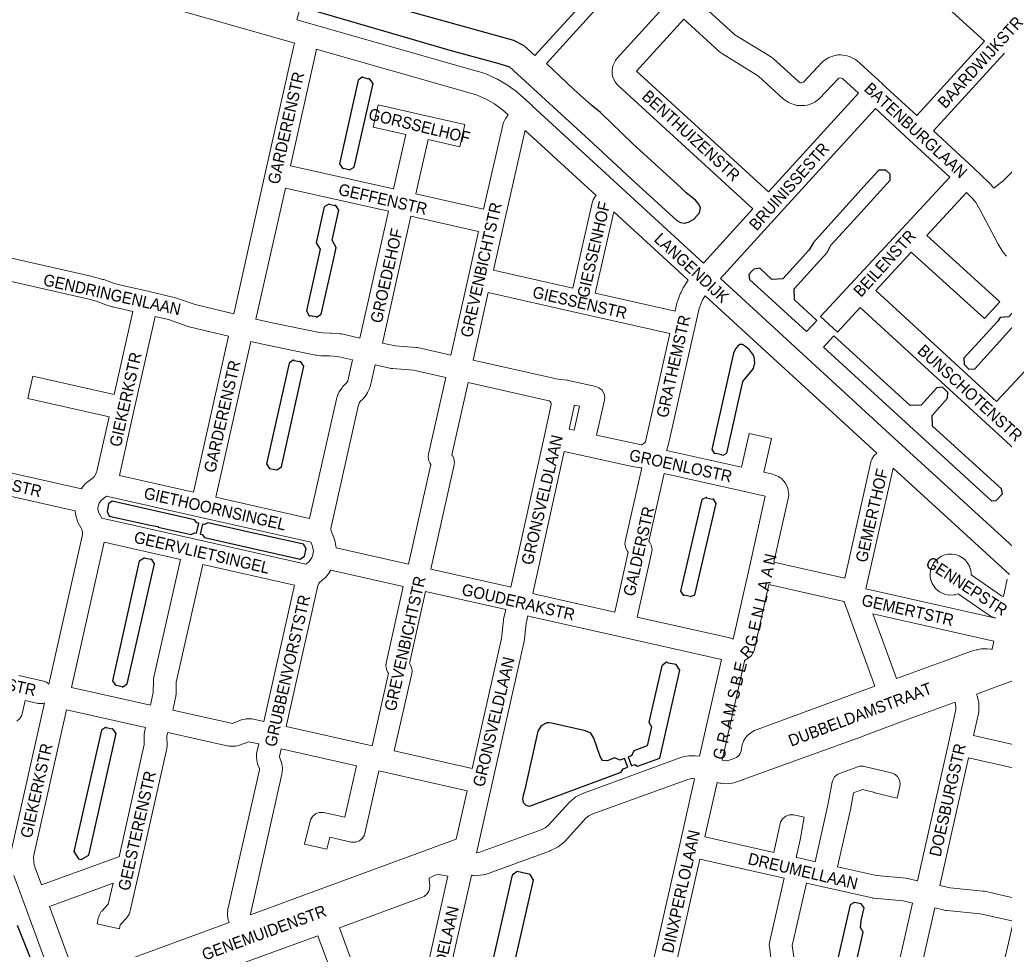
# Model space of a CAD drawing. Header units: metres. Extents: x 123817 to 142006, y 393105 to 406084.
# Tile 31 of 138: x 128655 to 129300, y 398911 to 399520. Entities that reach past the tile are written whole.
import ezdxf
from ezdxf.enums import TextEntityAlignment as Align

# ---------------------------------------------------------------- set-up
doc = ezdxf.new("R2010")
doc.units = ezdxf.units.M
doc.header["$MEASUREMENT"] = 0
doc.styles.add('Style-Arial', font='arial.ttf')

msp = doc.modelspace()

# ---------------------------------------------------------------- linework, layer by layer
at = {"color": 191, "linetype": 'Continuous', "lineweight": 0, "flags": 128}
for points in [[(128834.85, 399504.52), (128824.71, 399507.4), (128824.71, 399507.4), (128824.7, 399507.41), (128659.55, 399554.58)], [(128836.03, 399519.78), (128954.17, 399486.24), (128954.44, 399486.16), (128959.26, 399484.59), (128959.92, 399484.34), (128966.53, 399481.46), (128967.27, 399481.09), (128973.53, 399477.5), (128973.54, 399477.49), (128974.22, 399477.05), (128980.04, 399472.79), (128980.64, 399472.3), (128990.29, 399463.58), (128990.32, 399463.55), (128990.34, 399463.53), (129102.6, 399360.39)], [(128848.84, 399500.55), (128949.93, 399471.85), (128954.26, 399470.44), (128960.17, 399467.87), (128965.7, 399464.7), (128970.87, 399460.92), (128974.68, 399457.47)], [(128985.8, 399447.34), (129032.27, 399404.64)], [(129092.63, 399349.18), (129092, 399349.76), (129043.8, 399394.05)], [(129495.16, 399051.28), (129337.56, 399148.58), (129330.63, 399153.33), (129324.86, 399157.54), (129318.2, 399162.78), (129230.21, 399243.2), (129113.65, 399350.24)], [(129103.79, 399338.92), (129216.15, 399235.75)], [(129226.85, 399225.96), (129303.06, 399156.3)], [(128953.93, 398973.95), (128955.34, 398974.13), (128996.27, 398988.98), (128998.84, 398990.22), (129000.87, 398991.77), (129014.82, 399007.12), (129015.82, 399008.04), (129019, 399010.46), (129019.8, 399010.99), (129020.28, 399011.25), (129023.87, 399012.99), (129024.57, 399013.28), (129087.73, 399036.35), (129089, 399036.69), (129089.03, 399036.69), (129092.97, 399037.37), (129094.09, 399037.48), (129096.09, 399037.52), (129097.06, 399037.47), (129100, 399037.15)], [(129096.68, 399022.42), (129095.9, 399022.51), (129094.95, 399022.49), (129092.24, 399022.03), (129030.07, 398999.32), (129027.49, 398998.08), (129025.46, 398996.53), (129011.51, 398981.17), (129010.5, 398980.25), (129007.33, 398977.83), (129006.53, 398977.3), (129006.05, 398977.05), (129002.45, 398975.31), (129001.75, 398975.01), (128959.66, 398959.74), (128958.4, 398959.4), (128958.03, 398959.35), (128954.6, 398958.92), (128953.3, 398958.87), (128951.57, 398958.95), (128950.64, 398959.06), (128950.57, 398959.07)]]:
    msp.add_lwpolyline(points, dxfattribs=at)
at = {"color": 9, "linetype": 'Continuous', "lineweight": 0, "flags": 128}
for points in [[(129242.31, 399457.15), (129286.77, 399505.79), (129242, 399546.78)], [(129094.24, 399536.43), (129122.51, 399510.58), (129123.19, 399510.07), (129147.06, 399495.37), (129148.19, 399494.52), (129164.59, 399479.54), (129165.6, 399478.85), (129166.25, 399478.64), (129167.11, 399478.61), (129168.06, 399479.01), (129180.6, 399492.31), (129182.23, 399493.61), (129184.66, 399495.05), (129184.73, 399495.1), (129186.61, 399495.86), (129189.34, 399496.57), (129189.91, 399496.69), (129190.92, 399496.8), (129192.33, 399496.85), (129193.91, 399496.75), (129196.69, 399496.27), (129196.71, 399496.26), (129198.7, 399495.61), (129201.23, 399494.37), (129201.69, 399494.13), (129202.98, 399493.19), (129219.93, 399477.79), (129219.95, 399477.76), (129219.96, 399477.75), (129242.31, 399457.15)], [(128838.96, 399530.09), (128836.03, 399519.78)], [(129102.6, 399360.39), (129135.01, 399395.93), (129046.71, 399476.75), (129046.02, 399477.47), (129045.78, 399477.77), (129044.68, 399479.22), (129043.66, 399481.07), (129043.31, 399482.01), (129043.27, 399482.11), (129042.83, 399484.2), (129042.71, 399486.18), (129042.69, 399486.66), (129043, 399488.41), (129042.9, 399488.42), (129043.14, 399489.39), (129043.38, 399490.19), (129043.98, 399491.47), (129045, 399493.17), (129045.7, 399494.16), (129045.89, 399494.38), (129078.6, 399530.41)], [(129145.12, 399407.01), (129058.67, 399486.14), (129089.67, 399520.28), (129112.65, 399499.27), (129113.2, 399498.82), (129114.44, 399497.88), (129115.02, 399497.48), (129138.6, 399482.97), (129154.87, 399468.11), (129155.7, 399467.45), (129158.03, 399465.86), (129158.5, 399465.56), (129159.92, 399464.93), (129162.6, 399464.05), (129163.63, 399463.79), (129164.69, 399463.69), (129167.5, 399463.59), (129169.05, 399463.7), (129169.09, 399463.71), (129170.48, 399463.96), (129172.01, 399464.41), (129174.61, 399465.48), (129175.5, 399465.92), (129176, 399466.24), (129177.17, 399467.04), (129178.37, 399468.07), (129190.79, 399481.25), (129191.39, 399481.6), (129192.22, 399481.82), (129193.07, 399481.67), (129193.68, 399481.37), (129204.27, 399471.75), (129145.12, 399407.01)], [(128834.85, 399504.52), (128834.36, 399503.67), (128834.08, 399502.73), (128815.64, 399420.16), (128794.74, 399327.17), (128769.48, 399333.15), (128756.62, 399337.67), (128755.82, 399337.91), (128739.37, 399341.7), (128739.35, 399341.7), (128739.35, 399341.7), (128719.05, 399346.31), (128715.92, 399347.21), (128709.67, 399349.53), (128709.02, 399349.74), (128702.65, 399351.48), (128702.33, 399351.56), (128621.85, 399369.84), (128621.85, 399369.84), (128621.85, 399369.84), (128612.53, 399371.96)], [(128848.84, 399500.55), (128848.72, 399499.47), (128831.91, 399424.2), (128899.52, 399408.97), (128907.52, 399444.66), (128886.18, 399449.48), (128889.48, 399464.12), (128918.13, 399457.64), (128918.13, 399457.64), (128946.14, 399451.31), (128942.84, 399436.68), (128922.15, 399441.35), (128914.15, 399405.68), (128958.55, 399395.68), (128971.03, 399450.87), (128971.3, 399451.78), (128971.64, 399452.56), (128972.9, 399455.09), (128973.86, 399456.56), (128974.04, 399456.76), (128974.68, 399457.47)], [(129299.92, 399497.95), (129299.71, 399497.71), (129253.34, 399446.98), (129279.63, 399422.74), (129279.67, 399422.69), (129279.7, 399422.68), (129289.87, 399413.07), (129290.46, 399412.44), (129290.64, 399412.21), (129292.81, 399409.42)], [(129113.65, 399350.24), (129151.13, 399391.35), (129215.34, 399461.62), (129237.68, 399441.02), (129263.94, 399416.8), (129232.77, 399383.11), (129232.77, 399383.11), (129232.77, 399383.11), (129199.36, 399347), (129179.36, 399325.38), (129190.37, 399315.19), (129205.3, 399331.33), (129289.97, 399253.54), (129317.78, 399227.99)], [(129292.81, 399409.42), (129298.94, 399414.29), (129349.76, 399464.49)], [(129032.27, 399404.64), (129031.53, 399404.02), (129030.23, 399401.76), (129029.96, 399400.86), (129017.07, 399343.92), (128964.9, 399355.69), (128971.52, 399385.06), (128985.47, 399446.68), (128985.8, 399447.34)], [(128877.51, 399311.23), (128865.43, 399313.92), (128865.1, 399313.99), (128864.38, 399314.08), (128858.74, 399314.52), (128858.24, 399314.54), (128853.17, 399314.6), (128851.07, 399314.84), (128819.92, 399321.21), (128809.34, 399323.71), (128828.63, 399409.56), (128896.23, 399394.34), (128877.51, 399311.23)], [(129301.06, 399364.89), (129299.27, 399367.2), (129298.83, 399367.83), (129295.76, 399372.79), (129295.5, 399373.23), (129283.72, 399395.46), (129281.12, 399400.01), (129279.14, 399402.56), (129274.91, 399406.57), (129248.93, 399378.49), (129296.77, 399335.08), (129286.69, 399323.97), (129238.74, 399367.47), (129215.48, 399342.34), (129294.63, 399269.63)], [(128937.01, 399300.14), (128948.62, 399351.67), (128955.24, 399381.05), (128910.86, 399391.04), (128892.16, 399307.99), (128900.55, 399306.15), (128914.2, 399305.16), (128914.96, 399305.06), (128915.29, 399304.99), (128937.01, 399300.14)], [(129043.8, 399394.05), (129031.7, 399340.61), (129083.96, 399328.82), (129085.23, 399334.35), (129085.49, 399335.24), (129085.5, 399335.25), (129087.32, 399340.21), (129087.65, 399340.99), (129088.84, 399343.36), (129089.26, 399344.1), (129092.15, 399348.53), (129092.63, 399349.18)], [(128694.93, 399212.46), (128695.67, 399213.57), (128696.15, 399214.21), (128696.49, 399214.58), (128697.68, 399215.83), (128698.46, 399216.54), (128702.84, 399219.97), (128703.48, 399220.65), (128703.85, 399221.14), (128704.8, 399223.06), (128705.07, 399223.98), (128713.12, 399259.61), (128659.77, 399271.56), (128663.05, 399286.2), (128716.42, 399274.24), (128728.72, 399328.73), (128715.53, 399331.73), (128715.12, 399331.83), (128711.51, 399332.87), (128710.97, 399333.05), (128704.75, 399335.36), (128698.85, 399336.96), (128625.84, 399353.55)], [(129061.86, 399241.29), (129056.93, 399242.27), (129032.54, 399247.62), (129032.56, 399247.66), (129037.68, 399270.55), (129037.86, 399272.19), (129037.41, 399274.76), (129036.1, 399277.01), (129034.11, 399278.69), (129032, 399279.51), (129014.14, 399283.51), (129013.81, 399283.57), (129013.36, 399283.64), (129005.59, 399284.53), (129005.19, 399284.68), (129004.23, 399284.96), (128951.64, 399296.85), (128961.61, 399341.06), (129021.07, 399327.63), (129021.07, 399327.63), (129080.64, 399314.19), (129064.91, 399244.43), (129064.55, 399243.34), (129064.5, 399243.25), (129063.75, 399242.34), (129063.39, 399242.08), (129062.28, 399241.3), (129061.86, 399241.29)], [(129103.79, 399338.92), (129102.06, 399336.26), (129101.26, 399334.66), (129099.75, 399330.53), (129096.92, 399318.19), (129079.46, 399240.78), (129079.27, 399240.08), (129078.6, 399238.05), (129078.52, 399237.83), (129078.37, 399237.48), (129127.42, 399226.54), (129132.46, 399248.73), (129147.09, 399245.41), (129142.06, 399223.28), (129147.93, 399221.97), (129149, 399221.65), (129150.63, 399221.02), (129151.68, 399220.52), (129152.19, 399220.19), (129153.09, 399219.57), (129154.15, 399218.69), (129154.92, 399217.91), (129155.34, 399217.44), (129156.15, 399216.28), (129157.21, 399214.37), (129157.71, 399213.29), (129158.08, 399211.79), (129158.39, 399209.63), (129158.47, 399208.56), (129158.29, 399206.93), (129148.76, 399164.28), (129195.26, 399153.83), (129212.58, 399230.9), (129212.85, 399231.82), (129214.16, 399234.07), (129216.15, 399235.75), (129216.15, 399235.75)], [(128768.39, 399210.19), (128719.81, 399221.13), (128729.4, 399263.63), (128743.35, 399325.39), (128752.04, 399323.39), (128764.87, 399318.87), (128765.63, 399318.65), (128791.45, 399312.53), (128768.39, 399210.19)], [(129294.63, 399269.63), (129343.43, 399322.08)], [(128844.53, 399193.03), (128783.02, 399206.89), (128806.04, 399309.07), (128816.58, 399306.58), (128816.81, 399306.53), (128848.39, 399300.08), (128848.59, 399300.04), (128849.03, 399299.98), (128851.84, 399299.66), (128852.61, 399299.61), (128857.82, 399299.55), (128862.69, 399299.17), (128872.7, 399296.94), (128869.57, 399283.18), (128869.51, 399283.04), (128868.76, 399281.89), (128866.55, 399279.73), (128866.04, 399279.18), (128865.51, 399278.47), (128863.89, 399275.99), (128863.12, 399274.45), (128863.08, 399274.34), (128862.28, 399272.03), (128862.05, 399271.22), (128844.53, 399193.03)], [(128909.21, 399163.16), (128861.88, 399173.83), (128861.73, 399174.99), (128860.98, 399178.64), (128860.68, 399179.7), (128860.55, 399180.03), (128858.65, 399184.59), (128858.53, 399185.09), (128858.43, 399186.08), (128858.45, 399186.53), (128876.6, 399267.53), (128876.96, 399268.56), (128877.62, 399269.57), (128879.83, 399271.73), (128880.33, 399272.28), (128880.87, 399272.99), (128882.49, 399275.47), (128883.18, 399276.81), (128883.73, 399278.19), (128883.8, 399278.39), (128884.07, 399279.29), (128887.35, 399293.69), (128897.86, 399291.38), (128898.17, 399291.32), (128898.93, 399291.22), (128912.56, 399290.23), (128933.71, 399285.51), (128922.33, 399235.1), (128922.15, 399233.44), (128922.6, 399230.88), (128923.29, 399229.46), (128923.91, 399228.47), (128909.21, 399163.16)], [(128976.3, 399148.02), (128998.39, 399247.43), (129002.79, 399267.69), (129002.73, 399268.66), (129002.72, 399268.69), (129002.61, 399268.92), (129002.06, 399269.63), (129001.49, 399270.05), (129001.21, 399270.15), (129000.43, 399270.44), (128948.34, 399282.21), (128937.64, 399234.81), (128938.26, 399233.82), (128938.95, 399232.4), (128939.4, 399229.84), (128939.22, 399228.19), (128923.84, 399159.86), (128975.71, 399148.17), (128976.12, 399148.07), (128976.3, 399148.02)], [(129017.91, 399250.83), (129014.63, 399251.55), (129017.67, 399265.53), (129017.84, 399267.12), (129017.84, 399267.31), (129021.4, 399266.51), (129017.92, 399250.93), (129017.91, 399250.83)], [(129044.45, 399131.62), (128994.27, 399142.9), (128990.75, 399143.9), (129011.41, 399236.9), (129053.79, 399227.6), (129053.94, 399227.57), (129059.77, 399226.41), (129059.93, 399226.38), (129061.43, 399226.27), (129062.29, 399226.3), (129051.34, 399177.88), (129051.15, 399176.22), (129051.61, 399173.66), (129052.88, 399171.44), (129053.25, 399171), (129044.45, 399131.62)], [(128596.97, 399234.42), (128694.93, 399212.46)], [(129122.04, 399113.95), (129132.48, 399160.25), (129143.09, 399207.68), (129131.45, 399210.28), (129131.45, 399210.28), (129131.45, 399210.28), (129076.8, 399222.46), (129066.78, 399178.16), (129067.14, 399177.73), (129068.41, 399175.51), (129068.87, 399172.95), (129068.69, 399171.31), (129059.08, 399128.33), (129119.9, 399114.67), (129120.71, 399114.44), (129121.79, 399114.07), (129122.04, 399113.95)], [(129226.85, 399225.96), (129209.07, 399146.88), (129294.22, 399127.63), (129293.01, 399128.02), (129291.21, 399128.8), (129290.44, 399129.19), (129289.91, 399129.52), (129269.46, 399143.72), (129269.41, 399143.7), (129267.49, 399143.09), (129267.25, 399143.05), (129265.71, 399142.83), (129264.08, 399142.86), (129263.45, 399142.85), (129261.41, 399143.19), (129261.32, 399143.2), (129258.98, 399144.03), (129257.18, 399145.03), (129257.07, 399145.09), (129255.17, 399146.66), (129253.82, 399148.21), (129253.72, 399148.32), (129252.48, 399150.42), (129251.73, 399152.34), (129251.67, 399152.5), (129251.22, 399154.86), (129251.16, 399156.92), (129251.16, 399157.12), (129251.58, 399159.47), (129251.54, 399159.48), (129252.19, 399161.43), (129252.26, 399161.64), (129253.41, 399163.7), (129254.68, 399165.33), (129254.83, 399165.52), (129256.62, 399167.07), (129258.4, 399168.18), (129258.62, 399168.31), (129260.85, 399169.16), (129262.91, 399169.58), (129263.13, 399169.62), (129265.55, 399169.65), (129267.63, 399169.34), (129267.81, 399169.31), (129270.12, 399168.49), (129271.97, 399167.48), (129272.1, 399167.4), (129274.02, 399165.83), (129275.4, 399164.24), (129275.48, 399164.14), (129276.33, 399162.88), (129276.58, 399162.42), (129277.03, 399161.42), (129277.2, 399160.88), (129277.77, 399158.86), (129278.05, 399156.83), (129278.03, 399156.23), (129278.01, 399156.04), (129297.86, 399142.27), (129298.3, 399142.08), (129299.12, 399141.9), (129301.54, 399153.18)], [(128654.06, 399090.06), (128670.01, 399086.46), (128672.11, 399085.64), (128673.6, 399084.39), (128695.4, 399181.38), (128695.58, 399182.45), (128695.61, 399183.11), (128695.36, 399185.18), (128695.17, 399185.81), (128694.79, 399186.69), (128692.91, 399190.14), (128692.46, 399191.15), (128692.46, 399191.16), (128691.87, 399192.79), (128691.53, 399194.04), (128690.93, 399197.45), (128690.88, 399198), (128586.85, 399221.31)], [(128841.99, 399163.08), (128770.6, 399179.14), (128708.32, 399193.15), (128708.13, 399193.54), (128706.37, 399196.8), (128706.19, 399197.29), (128705.82, 399199.41), (128705.82, 399199.84), (128706.16, 399201.82), (128706.63, 399202.99), (128707.75, 399204.66), (128708.14, 399205.06), (128711.43, 399207.64), (128772.41, 399193.9), (128772.41, 399193.9), (128845.37, 399177.46), (128846.44, 399174.91), (128846.92, 399172.56), (128846.95, 399171.9), (128846.66, 399169.44), (128846.3, 399168.27), (128845.98, 399167.52), (128844.6, 399165.4), (128844.11, 399164.85), (128841.99, 399163.08)], [(128740.17, 399070.63), (128688.5, 399082.29), (128709.89, 399177.43), (128759.98, 399166.16), (128742.28, 399088.15), (128742.1, 399086.54), (128742.06, 399079.02), (128740.17, 399070.63)], [(128793.74, 399058.7), (128793.09, 399058.74), (128754.81, 399067.34), (128756.87, 399076.52), (128757.05, 399078.12), (128757.09, 399085.64), (128774.61, 399162.86), (128834.65, 399149.36), (128814.4, 399059.96), (128806.81, 399061.6), (128806.52, 399061.66), (128804.96, 399061.77), (128803.78, 399061.73), (128802.73, 399061.62), (128802.31, 399061.53), (128800.77, 399061.17), (128799.96, 399060.93), (128793.83, 399058.72), (128793.74, 399058.7)], [(128885.38, 399043.98), (128829.04, 399056.71), (128849.92, 399148.9), (128850.45, 399150.35), (128850.52, 399150.48), (128851.05, 399151.1), (128854.14, 399153.69), (128854.9, 399154.42), (128856.15, 399155.8), (128856.32, 399156.01), (128856.88, 399156.76), (128858.47, 399159.22), (128905.91, 399148.53), (128894.56, 399098.22), (128894.38, 399096.57), (128894.83, 399094.01), (128895.56, 399092.54), (128896.14, 399091.62), (128885.38, 399043.98)], [(128951, 399029.14), (128900.01, 399040.67), (128911.46, 399091.36), (128911.65, 399093.02), (128911.2, 399095.58), (128910.47, 399097.05), (128909.88, 399097.97), (128920.54, 399145.23), (128972.21, 399133.58), (128973.04, 399133.35), (128971.65, 399127.09), (128971.51, 399126.27), (128970.2, 399114.31), (128951, 399029.14)], [(129117.83, 399034.18), (129116.11, 399034.34), (129114.81, 399034.63), (129129.45, 399099.58), (129129.52, 399099.94), (129132.42, 399101.77), (129134.16, 399103.29), (129135.46, 399105.55), (129135.73, 399106.46), (129145.47, 399149.64), (129194.57, 399138.61), (129194.69, 399138.27), (129194.69, 399138.27), (129214.93, 399083.03), (129136.03, 399053.99), (129134.88, 399053.44), (129134.25, 399053.04), (129132.75, 399051.96), (129131.38, 399050.69), (129131.31, 399050.61), (129130.14, 399049.18), (129129.11, 399047.5), (129128.35, 399045.81), (129128.15, 399045.31), (129127.77, 399043.79), (129127.46, 399041.59), (129127.13, 399040.05), (129126.68, 399038.97), (129126.04, 399037.98), (129125.24, 399037.12), (129124.3, 399036.42), (129123.12, 399035.83), (129118.36, 399034.25), (129117.83, 399034.18)], [(128953.93, 398973.95), (128954.3, 398975.6), (128954.3, 398975.6), (128954.3, 398975.6), (128963.98, 399018.51), (128963.98, 399018.51), (128963.98, 399018.52), (128984.93, 399111.42), (128985.07, 399112.25), (128986.38, 399124.23), (128987.49, 399129.23), (128990.36, 399128.41), (128990.77, 399128.31), (129048.49, 399115.34), (129114.3, 399100.56), (129100, 399037.15)], [(129229.02, 399088.18), (129213.52, 399130.5), (129292.84, 399112.57), (129291.7, 399107.25), (129291.44, 399107.3), (129290.92, 399107.37), (129288.4, 399107.64), (129287.14, 399107.66), (129285.4, 399107.55), (129284.59, 399107.46), (129281.84, 399106.98), (129281.83, 399106.97), (129281.21, 399106.84), (129278.25, 399106.05), (129277.61, 399105.85), (129265.07, 399101.27), (129229.02, 399088.18)], [(129364.79, 399031.49), (129335.31, 399038.15), (129279.63, 399050.73), (129282.84, 399065.27), (129283.02, 399066.78), (129283.07, 399070.62), (129283.07, 399070.73), (129282.93, 399072.17), (129282.19, 399075.94), (129281.88, 399077.06), (129281.87, 399077.06), (129281.58, 399077.87), (129300.28, 399084.77), (129300.28, 399084.77), (129300.28, 399084.77), (129308.93, 399087.95), (129374.28, 399073.18), (129364.79, 399031.49)], [(128649.02, 398975.02), (128670.86, 399072.19), (128669.66, 399071.76), (128667.06, 399071.76), (128666.71, 399071.83), (128658.08, 399073.78), (128656.11, 399065.03), (128655.84, 399064.1), (128654.54, 399061.85), (128652.55, 399060.17)], [(128668.87, 398952.8), (128664.75, 398964.05), (128664.07, 398966.32), (128663.83, 398967.61), (128663.67, 398971.02), (128663.77, 398972.23), (128685.21, 399067.65), (128736.88, 399056), (128736.21, 399053.01), (128736.03, 399051.37), (128736.03, 399051.27), (128736.11, 399044.77), (128719.6, 398971.24), (128719.32, 398971.18), (128718.24, 398970.88), (128668.87, 398952.8)], [(129242.8, 398955.6), (129263.38, 399046.7), (129268.03, 399067.75), (129268.06, 399070.05), (129267.58, 399072.47), (129267.51, 399072.68), (129231.58, 399059.43), (129212.3, 399052.32), (129202.71, 399048.56), (129202.51, 399048.49), (129128.52, 399021.82), (129128.42, 399021.8), (129128.34, 399021.76), (129122.44, 399019.8), (129121.38, 399019.54), (129121.13, 399019.5), (129119.07, 399019.2), (129117.33, 399019.16), (129114.25, 399019.44), (129113.64, 399019.53), (129113.3, 399019.6), (129111.51, 399020), (129103.5, 398984.4), (129148.66, 398974.18), (129152.9, 398993.05), (129153.17, 398993.97), (129154.47, 398996.23), (129156.47, 398997.9), (129158.91, 398998.79), (129161.52, 398998.79), (129161.86, 398998.72), (129168.63, 398997.2), (129165.89, 398982.47), (129163.29, 398970.87), (129165.97, 398970.26), (129175.8, 398968.06), (129184.38, 399006.28), (129186.92, 399020.2), (129187.25, 399021.43), (129188.55, 399023.68), (129190.55, 399025.36), (129191.73, 399025.91), (129203.67, 399030.26), (129204.93, 399030.6), (129207.54, 399030.6), (129207.97, 399030.51), (129225.71, 399026.3), (129227.73, 399025.5), (129229.72, 399023.83), (129231.02, 399021.57), (129231.48, 399019), (129231.27, 399017.28), (129229.47, 399009.69), (129214.88, 399013.14), (129214.95, 399013.44), (129206.69, 399015.39), (129200.91, 399013.29), (129199.12, 399003.44), (129199.05, 399003.14), (129190.43, 398964.78), (129216.05, 398959.03), (129235.31, 398957.19), (129235.9, 398957.11), (129236.21, 398957.05), (129242.8, 398955.6)], [(128706.21, 398896.73), (128791.73, 398928.15), (128791.48, 398928.84), (128791.47, 398928.85), (128791.22, 398929.68), (128790.84, 398931.29), (128790.64, 398932.79), (128790.6, 398933.97), (128790.6, 398934.21), (128790.89, 398935.84), (128790.78, 398935.85), (128811.55, 399028.23), (128811.6, 399029.06), (128810.38, 399032.08), (128810.29, 399032.31), (128809.87, 399034.17), (128809.63, 399036.68), (128809.6, 399037.39), (128809.77, 399038.98), (128811.15, 399045.31), (128804.76, 399046.7), (128804.63, 399046.67), (128798.5, 399044.46), (128797.69, 399044.22), (128796.14, 399043.86), (128795.72, 399043.77), (128794.03, 399043.67), (128791.68, 399043.79), (128790.76, 399043.89), (128790.42, 399043.96), (128751.52, 399052.7), (128751.04, 399050.58), (128751.12, 399044.08), (128751.12, 399043.99), (128750.94, 399042.34), (128732.8, 398961.55), (128732.79, 398961.54), (128732.79, 398961.53), (128726.95, 398935.79), (128726.68, 398934.88), (128726.6, 398934.68), (128726.2, 398933.65), (128724.97, 398931.6), (128724.73, 398931.32), (128720.39, 398926.64), (128719.84, 398924.15), (128705.19, 398927.4), (128706, 398931.07), (128706.28, 398932.01), (128706.35, 398932.19), (128706.76, 398933.24), (128708, 398935.32), (128708.24, 398935.6), (128712.59, 398940.29), (128715.7, 398953.97), (128674.04, 398938.72), (128692.31, 398888.94)], [(128805.81, 398933.32), (128847.34, 398948.54), (128940.57, 398982.88), (128947.7, 399014.5), (128889.95, 399027.56), (128880.66, 398986.62), (128880.4, 398985.71), (128879.09, 398983.45), (128877.1, 398981.78), (128874.65, 398980.89), (128872.05, 398980.89), (128871.74, 398980.95), (128857.66, 398984.05), (128855.81, 398976.2), (128841.21, 398979.64), (128844.76, 398994.68), (128845.01, 398995.53), (128846.31, 398997.78), (128848.31, 398999.46), (128850.75, 399000.35), (128853.36, 399000.35), (128853.67, 399000.29), (128867.68, 398997.2), (128875.32, 399030.87), (128825.79, 399042.07), (128824.68, 399036.93), (128824.7, 399036.67), (128825.89, 399033.72), (128825.98, 399033.48), (128826.32, 399032.21), (128826.54, 399030.97), (128826.65, 399029.67), (128826.64, 399029.19), (128826.48, 399026.68), (128826.31, 399025.51), (128805.68, 398933.73), (128805.71, 398933.59), (128805.81, 398933.32)], [(129309.15, 398943.59), (129315.02, 398968.91), (129314.14, 398976.53), (129314.09, 398977.38), (129314.28, 398979.04), (129324.69, 399025.17), (129276.36, 399036.09), (129257.45, 398952.37), (129264.17, 398950.88), (129285.74, 398948.79), (129286.31, 398948.71), (129286.65, 398948.64), (129309.15, 398943.59)], [(128950.57, 398959.07), (128934.66, 398888.56), (129002.7, 398873.13), (129002.71, 398873.13), (129002.77, 398873.11), (129064.27, 398858.5), (129067.27, 398871.8), (129066.64, 398887.93), (129066.64, 398888.23), (129066.82, 398889.88), (129087.22, 398980.38), (129096.68, 399022.42)], [(129132.75, 398843.32), (129078.89, 398855.15), (129082.12, 398869.45), (129082.31, 398871.11), (129082.3, 398871.4), (129081.67, 398887.54), (129100.2, 398969.76), (129152.67, 398957.89), (129155.36, 398957.28), (129145.89, 398915.12), (129145.71, 398913.48), (129145.77, 398912.56), (129146.7, 398905.03), (129132.75, 398843.32)], [(128651.69, 398869.34), (128679.66, 398879.86), (128657.37, 398940.6), (128657.37, 398940.6), (128657.37, 398940.6), (128650.59, 398959.1)], [(128918.38, 398884.56), (128935.06, 398958.48), (128931.47, 398959.29), (128929.06, 398959.59), (128927.37, 398959.46), (128926.06, 398959.1), (128922.83, 398957.22), (128922.82, 398956.46), (128923.3, 398952.71), (128923.37, 398951.74), (128922.91, 398949.18), (128921.61, 398946.92), (128919.62, 398945.25), (128918.46, 398944.7), (128864.05, 398924.66), (128871.05, 398905.42)], [(129216.72, 398839.97), (129239.5, 398940.97), (129233.43, 398942.3), (129214.15, 398944.15), (129213.57, 398944.23), (129213.23, 398944.29), (129179.83, 398951.78), (129170, 398953.99), (129160.81, 398913.11), (129161.75, 398905.58)], [(129285.25, 398825.08), (129231.34, 398836.62), (129254.15, 398937.73), (129261.37, 398936.14), (129261.69, 398936.08), (129262.27, 398936), (129283.82, 398933.9), (129305.77, 398928.98), (129296.41, 398888.39), (129296.22, 398886.7), (129296.27, 398885.82), (129297.19, 398878.1), (129285.25, 398825.08)], [(128832.75, 398805.83), (128842.4, 398848.59), (128842.67, 398849.51), (128843.38, 398850.96), (128847.42, 398857.35), (128856.96, 398900), (128856.79, 398900.75), (128849.97, 398919.49), (128808.47, 398904.28), (128788.42, 398896.93), (128795.52, 398877.57), (128823.63, 398871.17), (128820.3, 398856.54), (128800.09, 398861.14), (128800.02, 398860.02), (128799.85, 398858.81), (128790.12, 398815.4), (128832.75, 398805.83)]]:
    msp.add_lwpolyline(points, dxfattribs=at)
at = {"flags": 128}
for points in [[(129025.18, 399532.81), (128992.14, 399496.51), (128985.1, 399502.85), (128978.33, 399506.29), (128854.62, 399540.86)], [(128842.58, 399527.16), (128936.44, 399500), (128968.52, 399491.28), (128975.56, 399488.95), (129030.38, 399438.8), (129055.2, 399415.52), (129085.18, 399388.34), (129087.53, 399386.9), (129090.29, 399386.54), (129093.26, 399387.46), (129096.18, 399389.14), (129100.08, 399393.4), (129100.7, 399396.6), (129099.63, 399399.06), (129097.44, 399401.57), (129094.48, 399403.78), (129093.16, 399404.84), (129091.26, 399406.39), (129088.19, 399409.47), (129075.78, 399420.9), (129056.02, 399438.85), (129035.03, 399459), (129029.52, 399463.77), (129021.45, 399470.95), (129017.31, 399474.49), (128999.7, 399491.27), (129034.25, 399529.27)], [(128653.36, 398880.41), (128661.98, 398879.95), (128662.63, 398879.88), (128667.45, 398879.19), (128667.61, 398889.5), (128653, 398926.14)]]:
    msp.add_lwpolyline(points, dxfattribs=at)
for points in [[(128870.74, 399421.5), (128873.65, 399423.35), (128886.15, 399478.14), (128883.73, 399481.18), (128883.28, 399481.28), (128883.23, 399481.04), (128879.33, 399481.94), (128879.38, 399482.19), (128878.96, 399482.29), (128876.3, 399480.33), (128864.02, 399425.55), (128866.02, 399422.51), (128866.41, 399422.43), (128866.46, 399422.67), (128870.37, 399421.84), (128870.32, 399421.59)], [(129134.03, 399354.8), (129132.27, 399352.93), (129132.66, 399349.66), (129170.18, 399315.45), (129174.48, 399320.11), (129176.95, 399322.77), (129162.22, 399336.33), (129161.96, 399343.43), (129183.58, 399367.37), (129186.15, 399372.23), (129201.28, 399388.67), (129224.97, 399414.72), (129224.93, 399418.5), (129224.61, 399418.93), (129221.98, 399421.28), (129221.35, 399421.22), (129217.46, 399421.33), (129209.82, 399413.01), (129193.82, 399395.34), (129174.69, 399373.78), (129172.59, 399370.1), (129171.66, 399368.93), (129163.82, 399360.15), (129154.55, 399349.99), (129147.48, 399349.7), (129139.59, 399356.97), (129135.51, 399356.37)], [(128849.09, 399325.03), (128852.11, 399326.91), (128860.28, 399363.34), (128861.93, 399370.61), (128859.38, 399375.34), (128863.66, 399395.08), (128861.7, 399398.17), (128861.29, 399398.25), (128861.24, 399398), (128857.31, 399398.76), (128857.36, 399399.01), (128857.03, 399399.07), (128854.04, 399397.19), (128848.69, 399373.74), (128851.4, 399369.54), (128842.36, 399329.09), (128844.28, 399325.92), (128844.79, 399325.83), (128844.83, 399326.07), (128848.77, 399325.34), (128848.72, 399325.1)], [(129276.45, 399290.83), (129280.4, 399291.17), (129320.84, 399335.85), (129316.3, 399339.99), (129302.74, 399325.12), (129297.05, 399324.78), (129295.4, 399322.32), (129273.14, 399297.97), (129273.37, 399293.84)], [(129291.41, 399204.53), (129294.4, 399204.71), (129298.46, 399209.23), (129297.84, 399212.39), (129252.76, 399253.4), (129252.48, 399260.57), (129262.6, 399271.8), (129262.77, 399275.71), (129262.3, 399276), (129259.4, 399278.86), (129259.05, 399279.13), (129255.43, 399278.55), (129245.17, 399267.32), (129238.02, 399267), (129188.02, 399312.65), (129185.68, 399310.12), (129181.23, 399305.31)], [(129115.48, 399234.48), (129117.88, 399235.92), (129128.32, 399282.8), (129135.34, 399291.35), (129136.15, 399295.09), (129135.87, 399298.91), (129134.81, 399300.96), (129132.7, 399303.59), (129129.57, 399306.25), (129128.25, 399306.94), (129126.31, 399306.94), (129125.17, 399305.92), (129123.68, 399304.1), (129122.28, 399301.35), (129108.11, 399238.15), (129109.69, 399235.8), (129110.6, 399235.59), (129110.65, 399235.84), (129114.56, 399234.94), (129114.5, 399234.7)], [(128822.96, 399224.83), (128826.07, 399226.9), (128840.8, 399292.8), (128838.56, 399295.82), (128838.15, 399295.9), (128838.1, 399295.66), (128834.18, 399296.42), (128834.23, 399296.66), (128833.76, 399296.75), (128831.05, 399294.8), (128816.24, 399228.83), (128818.14, 399225.84)], [(128766.92, 399182.54), (128769.14, 399183.56), (128770.33, 399183.29), (128771.8, 399189.88), (128770.6, 399190.14), (128769.01, 399192.15), (128715.1, 399204.43), (128712.72, 399202.5), (128711.74, 399197.68), (128713.07, 399194.59), (128741.21, 399188.43), (128745.31, 399187.67), (128745.24, 399187.39)], [(129094.32, 399141.78), (129096.97, 399143.02), (129111.01, 399202.77), (129109.12, 399205.61), (129108.61, 399205.73), (129108.56, 399205.48), (129104.67, 399206.41), (129104.72, 399206.66), (129104.45, 399206.72), (129101.53, 399205.44), (129087.56, 399145.4), (129089.29, 399142.83), (129089.82, 399142.74), (129089.87, 399143.01), (129093.88, 399142.04), (129093.84, 399141.83)], [(128838.33, 399166.25), (128841.14, 399168.32), (128842.32, 399173.21), (128840.41, 399176.06), (128812.66, 399182.33), (128808.61, 399183.08), (128777.74, 399190.21), (128775.54, 399189.04), (128774.34, 399189.31), (128772.87, 399182.7), (128774.08, 399182.41), (128775.62, 399180.56)], [(128722.21, 399082.58), (128724.94, 399084.54), (128742.77, 399163.38), (128741.2, 399166.22), (128740.74, 399166.3), (128740.69, 399166.05), (128736.75, 399166.72), (128736.79, 399166.97), (128736.12, 399167.08), (128732.87, 399165.11), (128715.31, 399086.59), (128717.28, 399083.72), (128717.62, 399083.64), (128717.67, 399083.86), (128721.65, 399082.96), (128721.59, 399082.72)], [(129059.45, 399030.59), (129074.09, 399035.98), (129087.17, 399093.67), (129084.61, 399097.24), (129083.46, 399097.55), (129079.41, 399098.25), (129079.46, 399098.46), (129078.35, 399098.78), (129075.2, 399096.47), (129066.72, 399059.58), (129068.52, 399056.47), (129065.75, 399043.97), (129056.98, 399040.63), (129055.43, 399037.53), (129053.29, 399036.72), (129055.42, 399030.88), (129057.51, 399031.65)], [(128694.77, 398969.54), (128699.73, 398972.43), (128717.68, 399052.1), (128715.5, 399055.03), (128715.22, 399054.88), (128711.27, 399055.69), (128711.31, 399055.89), (128710.81, 399055.99), (128708.1, 399054.28), (128690.1, 398974.71), (128693, 398969.94)], [(128988.62, 399004.51), (128990.99, 399005.33), (129048.64, 399026.63), (129049.89, 399028.84), (129052.99, 399029.98), (129050.87, 399035.79), (129047.87, 399034.65), (129044.55, 399036.07), (129039.57, 399034.17), (129036.43, 399034.3), (129034.87, 399037.04), (129030.71, 399048.95), (129028.83, 399052.35), (129025.21, 399053.75), (129003.08, 399058.84), (129001.55, 399059.08), (129000, 399058.99), (128996.2, 399057.18), (128993.96, 399053.62), (128985.48, 399015.46), (128984.4, 399011.51), (128983.91, 399009.35), (128984.42, 399006.89), (128986.17, 399005.09)], [(128972.01, 398891.37), (128977.2, 398894.76), (128991.1, 398955.91), (128988.98, 398959.75), (128980.6, 398961.68), (128977.13, 398959.32), (128963.24, 398897.89), (128966.59, 398892.56), (128967.25, 398892.44), (128971.32, 398891.67)], [(129191.01, 398853.33), (129194.58, 398854.86), (129196.3, 398861.72), (129194.43, 398865.12), (129207.22, 398921.93), (129205.39, 398925.02), (129205.89, 398929.44), (129207.79, 398937.73), (129205.84, 398940.43), (129201.61, 398941.4), (129198.73, 398939.81), (129180.93, 398862.58), (129186.98, 398854.14)]]:
    msp.add_lwpolyline(points, close=True, dxfattribs=at)

# ---------------------------------------------------------------- texts
at = {"color": 8, "style": 'Style-Arial', "width": 0.909091}
for s, rotation, p in [('BAARDWIJKSTR', 47.62647, (129284.03, 399492.02)), ('GARDERENSTR', 77.12694, (128829.06, 399448.99)), ('BATENBURGLAAN', 317.51667, (129241.72, 399447.48)), ('BENTHUIZENSTR', 317.53087, (129094.49, 399443.9)), ('GORSSELHOF', 346.3668, (128916.48, 399450.33)), ('BRUINISSESTR', 48.21039, (129158.67, 399410.62)), ('GEFFENSTR', 347.05044, (128892.56, 399402.34)), ('GREVENBICHTSTR', 77.31459, (128956.88, 399356)), ('GIESSENHOF', 76.97961, (129030.65, 399369.28)), ('GROEDEHOF', 77.24376, (128894.88, 399352.15)), ('LANGENDIJK', 317.36537, (129094.81, 399357.24)), ('BEILENSTR', 47.69505, (129221.23, 399360.22)), ('GENDRINGENLAAN', 347.53707, (128715.09, 399339.75)), ('GIESSENSTR', 346.97961, (129021.61, 399334.55)), ('GRATHEMSTR', 77.2686, (129082.87, 399292.77)), ('BUNSCHOTENSTR', 317.69505, (129277.3, 399275.29)), ('GIEKERKSTR', 77.33817, (128723.86, 399271.03)), ('GARDERENSTR', 77.12694, (128787.19, 399259.93)), ('GRONSVELDLAAN', 76.67388, (128996.83, 399205.23)), ('GROENLOSTR', 347.75955, (129087.66, 399227.59)), ('GLIMMENSTR', 347.03802, (128636.95, 399217.91)), ('GEMERTHOF', 77.02128, (129212.87, 399195.01)), ('GIETHOORNSINGEL', 347.19651, (128782.56, 399199.38)), ('GALDERSTR', 77.4062, (129060.17, 399171.5)), ('GEERVLIETSINGEL', 346.89204, (128773.92, 399170.73)), ('N', 77.3428, (129146.07, 399166.22)), ('GENNEPSTR', 326.89451, (129275.05, 399148.65)), ('A', 77.3428, (129144.23, 399158.02)), ('GREVENBICHTSTR', 77.31459, (128906.98, 399111.08)), ('A', 77.3428, (129142.25, 399149.18)), ('GOUDERAKSTR', 347.03802, (128981.33, 399138.25)), ('GRUBBENVORSTSTR', 77.13252, (128829.97, 399093.22)), ('L', 77.3428, (129140.35, 399140.72)), ('GEMERTSTR', 347.19093, (129236.47, 399133)), ('N', 77.3428, (129138.3, 399131.6)), ('E', 77.3428, (129136.31, 399122.75)), ('G', 77.3428, (129134.13, 399113.03)), ('R', 49.66912, (129131.14, 399105.69)), ('GELDERMALSENSTR', 347.44941, (128616.32, 399091.12)), ('GRONSVELDLAAN', 76.67388, (128965.12, 399059.74)), ('E', 76.62258, (129126.65, 399095.65)), ('B', 76.62258, (129124.55, 399086.84)), ('S', 76.62258, (129122.46, 399078.03)), ('DUBBELDAMSTRAAT', 20.72034, (129205.2, 399064.58)), ('M', 76.62258, (129120.02, 399067.8)), ('A', 76.62258, (129117.89, 399058.85)), ('R', 76.62258, (129115.65, 399049.43)), ('GIEKERKSTR', 77.33817, (128665.46, 399014.63)), ('G', 76.62258, (129113.17, 399038.96)), ('DOESBURGSTR', 77.19651, (129262.52, 399008.49)), ('GEESTERENSTR', 77.3479, (128731.34, 398988.33)), ('DINXPERLOLAAN', 77.47866, (129087.77, 398948.57)), ('DREUMELLAAN', 346.77387, (129167.8, 398961.9)), ('GENEMUIDENSTR', 20.1268, (128814.65, 398921.53)), ('DUURSWOUDELAAN', 77.28534, (128927.9, 398891.14))]:
    msp.add_text(s, height=7.7, rotation=rotation, dxfattribs=at).set_placement(p, align=Align.MIDDLE_CENTER)

doc.saveas('drawing.dxf')
